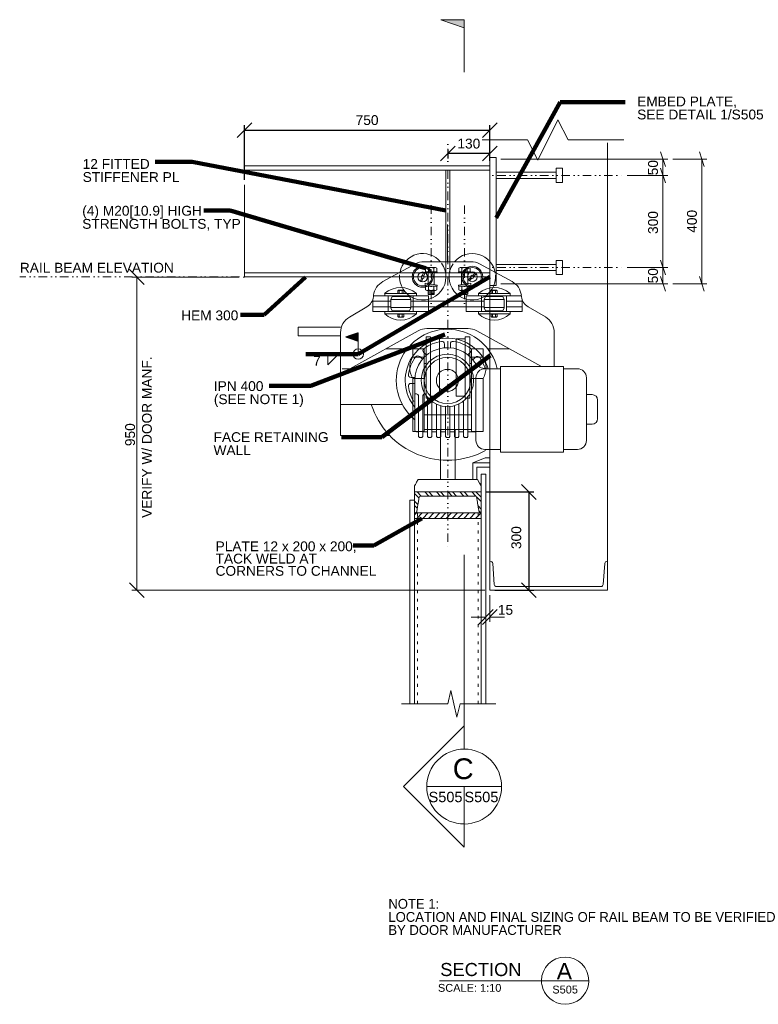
# Model space of a CAD drawing. Header units: inches. Extents: x -122209 to 16959, y -403051 to 8195.
# Tile 2 of 7: x -1806 to 451, y -15823 to -12814. Entities that reach past the tile are written whole.
import ezdxf

# ---------------------------------------------------------------- set-up
doc = ezdxf.new("R2010")
doc.units = ezdxf.units.IN
doc.header["$MEASUREMENT"] = 0
for name, pattern in [('CENTER2', [1.125, 0.75, -0.125, 0.125, -0.125]), ('DGN5', [26.037024, 8.679008, -17.358016]), ('DGN6', [65.09256, 0, -13.018512, 26.037024, -13.018512, 0, -13.018512]), ('HIDDEN2', [0.1875, 0.125, -0.0625])]:
    doc.linetypes.add(name, pattern=pattern)
doc.layers.get('Defpoints').update_dxf_attribs({"color": 5, "lineweight": 0})
for name, color, linetype, lineweight in [('21', 7, 'Continuous', 0), ('G-ANN-TTLB', 7, 'Continuous', 0), ('G-ANNO-DIM', 1, 'Continuous', 0), ('G-ANNO-TEXT', 7, 'Continuous', 0), ('Level 1', 7, 'Continuous', 0), ('S-ANNO-CNTR', 1, 'CENTER2', 0), ('S-ANNO-TEXT', 3, 'Continuous', 0), ('S-DETL-CONC', 4, 'Continuous', 0), ('S-DETL-MBND', 1, 'Continuous', 0), ('S-DETL-MBND-HIDE', 1, 'HIDDEN2', 0), ('S-DETL-PATT', 1, 'Continuous', 0), ('S-DETL-STLS', 3, 'Continuous', 0), ('S-SECT-PATT', 1, 'Continuous', 0), ('S-WALL-LOAD', 3, 'Continuous', 13)]:
    doc.layers.add(name, color=color, linetype=linetype, lineweight=lineweight)
doc.styles.add('1 10', font='arial.ttf', dxfattribs={"height": 30})
doc.styles.add('1 20', font='arial.ttf', dxfattribs={"height": 60})
doc.styles.get("Standard").update_dxf_attribs({"font": 'ARCHSTYL.shx', "width": 0.75, "height": 50.8})
doc.styles.add('SUBTITLE 4.7625', font='romans.shx', dxfattribs={"width": 0.8, "height": 4762.5})
doc.styles.add('TITLE20', font='simplex.shx', dxfattribs={"height": 127000})
doc.dimstyles.new("1 1 2  1'-0", dxfattribs={"dimtxt": 30, "dimasz": 45, "dimexe": 15, "dimexo": 15, "dimgap": 15, "dimtad": 1, "dimdec": 0, "dimzin": 15, "dimdsep": 46, "dimtxsty": '1 10', "dimsah": 1, "dimcen": 0, "dimadec": 4, "dimazin": 3, "dimtfac": 1, "dimtdec": 0, "dimtix": 1, "dimtofl": 0, "dimtmove": 0, "dimatfit": 3, "dimfxl": 1, "dimtolj": 1, "dimtzin": 0, "dimarcsym": 0})
doc.dimstyles.new('1 10', dxfattribs={"dimtxt": 30, "dimasz": 45, "dimexe": 15, "dimexo": 15, "dimgap": 15, "dimtad": 1, "dimdec": 0, "dimlfac": 0.003281, "dimzin": 11, "dimdsep": 46, "dimlunit": 5, "dimtxsty": '1 10', "dimblk1": 'OBLIQUE', "dimblk2": 'OBLIQUE', "dimsah": 1, "dimcen": 0, "dimadec": 4, "dimazin": 3, "dimtfac": 1, "dimtdec": 0, "dimtix": 1, "dimtofl": 0, "dimtmove": 0, "dimatfit": 3, "dimfxl": 1, "dimtolj": 1, "dimtzin": 0, "dimarcsym": 0})

# ---------------------------------------------------------------- blocks, each defined once
blk = doc.blocks.new('A$C6A444AD9')
at = {"layer": 'S-SECT-PATT', "linetype": 'Continuous'}
h = blk.add_hatch(dxfattribs=at)
h.set_pattern_fill('DGN_STEEL', color=256, scale=203, angle=180, style=0, pattern_type=2)
h.set_pattern_definition([(225, (22.02266, -60.43574), (0.1794283, -0.1794283), []), (225, (22.02266, -60.56261), (0.1794283, -0.1794283), []), (225, (22.02266, -60.43574), (0.1794283, -0.1794283), []), (225, (22.02266, -60.56261), (0.1794283, -0.1794283), [])])
edge = h.paths.add_edge_path()
edge.add_line((2.032, 0), (0, 0))
edge.add_line((0, 0), (0, -0.642))
edge.add_line((0, -0.642), (0.019, -0.642))
edge.add_arc((0.019, -0.596), 0.0457, -89.9487, -9.5287)
edge.add_line((0.064, -0.604), (0.138, -0.162))
edge.add_arc((0.183, -0.169), 0.0457, 89.9773, 170.5268, ccw=False)
edge.add_line((0.184, -0.124), (1.848, -0.124))
edge.add_arc((1.849, -0.169), 0.0457, 9.4732, 90.0227, ccw=False)
edge.add_line((1.894, -0.162), (1.968, -0.604))
edge.add_arc((2.013, -0.596), 0.0457, -170.4713, -90.0513)
edge.add_line((2.013, -0.642), (2.032, -0.642))
edge.add_line((2.032, -0.642), (2.032, 0))
at = {"layer": 'S-DETL-STLS', "ltscale": 0.01, "extrusion": (0, 0, -1), "flags": 128}
blk.add_lwpolyline([(-0.019, -0.642), (0, -0.642), (0, 0), (-2.032, 0), (-2.032, -0.642), (-2.013, -0.642)], dxfattribs=at)
at = {"layer": 'S-DETL-STLS', "ltscale": 0.01}
for centre, start, end in [((0.183, -0.169), 90, 170.5), ((1.849, -0.169), 9.5, 90), ((0.019, -0.596), 270, 350.5), ((2.013, -0.596), 189.5, 270)]:
    blk.add_arc(centre, 0.0457, start, end, dxfattribs=at)
for points in [[(0.064, -0.604), (0.138, -0.162)], [(0.183, -0.124), (1.849, -0.124)], [(1.894, -0.162), (1.968, -0.604)]]:
    blk.add_open_spline(points, degree=1, dxfattribs=at)
blk = doc.blocks.new('all_around')
at = {"layer": 'Level 1', "extrusion": (0, 0, -1)}
blk.add_circle((0, 0), 16, dxfattribs=at)
blk = doc.blocks.new('_Oblique')
at = {"color": 0, "linetype": 'ByBlock', "lineweight": -2}
blk.add_line((-0.5, -0.5), (0.5, 0.5), dxfattribs=at)
blk = doc.blocks.new('*D80')
at = {"layer": 'Defpoints', "color": 0, "lineweight": 0, "transparency": 16777216}
for p in [(-395.8, -14257.4), (-369.1, -14557.4), (-249.8, -14557.4)]:
    blk.add_point(p, dxfattribs=at)
at = {"layer": 'G-ANNO-DIM', "color": 0, "lineweight": -2, "transparency": 16777216}
for p, q in [((-380.8, -14257.4), (-234.8, -14257.4)), ((-249.8, -14257.4), (-249.8, -14557.4)), ((-354.1, -14557.4), (-234.8, -14557.4))]:
    blk.add_line(p, q, dxfattribs=at)
at = {"layer": 'G-ANNO-DIM', "color": 0, "lineweight": -2, "transparency": 16777216, "xscale": 45, "yscale": 45, "zscale": 45}
for p, rotation in [((-249.8, -14257.4), 90), ((-249.8, -14557.4), 270)]:
    blk.add_blockref('_Oblique', p, dxfattribs=dict(at, rotation=rotation))
at = {"layer": 'G-ANNO-DIM', "color": 0, "transparency": 16777216, "insert": (-288.2, -14396.9), "char_height": 30, "attachment_point": 5, "rotation": 90, "style": '1 10'}
blk.add_mtext('\\A1;300', dxfattribs=at)
blk = doc.blocks.new('*D90')
at = {"layer": 'Defpoints', "color": 0, "lineweight": 0, "transparency": 16777216}
for p in [(-497.4, -13195.7), (-497.4, -13223.2), (-369.2, -13260.7)]:
    blk.add_point(p, dxfattribs=at)
at = {"layer": 'G-ANNO-DIM', "color": 0, "lineweight": -2, "transparency": 16777216}
for p, q in [((-369.2, -13245.7), (-369.2, -13208.2)), ((-497.4, -13210.7), (-497.4, -13238.2)), ((-369.2, -13223.2), (-497.4, -13223.2))]:
    blk.add_line(p, q, dxfattribs=at)
at = {"layer": 'G-ANNO-DIM', "color": 0, "lineweight": -2, "transparency": 16777216, "xscale": 45, "yscale": 45, "zscale": 45, "rotation": 180}
blk.add_blockref('_Oblique', (-497.4, -13223.2), dxfattribs=at)
at = {"layer": 'G-ANNO-DIM', "color": 0, "lineweight": -2, "transparency": 16777216, "xscale": 45, "yscale": 45, "zscale": 45}
blk.add_blockref('_Oblique', (-369.2, -13223.2), dxfattribs=at)
at = {"layer": 'G-ANNO-DIM', "color": 0, "transparency": 16777216, "insert": (-433.3, -13192.9), "char_height": 30, "attachment_point": 5, "style": '1 10'}
blk.add_mtext('\\A1;130', dxfattribs=at)
blk = doc.blocks.new('AnonymousCell1')
at = {"layer": '21', "color": 1, "linetype": 'Continuous'}
for p, q in [((-1.3, 246.3), (-1.3, 360.3)), ((-73, 246.3), (70.4, 246.3)), ((-198.6, 185.6), (-99.3, 239.6)), ((-73.3, 214.7), (-77.1, 204.8)), ((-69.6, 213.3), (-73.4, 203.3)), ((83.6, 212.1), (76.1, 204.5)), ((196.1, 185.6), (96.7, 239.6)), ((-84.1, 186.4), (-80.3, 196.4)), ((-80.4, 185), (-76.6, 195)), ((62.2, 190.7), (69.8, 198.2)), ((65, 187.9), (72.6, 195.4)), ((86.4, 209.3), (78.9, 201.7)), ((-153.2, 157.4), (-153.2, 149.7)), ((-150.8, 159), (-136.9, 159)), ((-148.5, 149.7), (-148.5, 157.4)), ((-139.3, 149.7), (-139.3, 157.4)), ((-134.6, 149.7), (-134.6, 157.4)), ((-134.6, 155.2), (-134.6, 149.7)), ((132.1, 149.7), (132.1, 157.4)), ((132.1, 155.2), (132.1, 149.7)), ((148.3, 159), (134.4, 159)), ((136.7, 149.7), (136.7, 157.4)), ((146, 149.7), (146, 157.4)), ((150.6, 157.4), (150.6, 149.7)), ((-174.2, 126.1), (-231.5, 126.1)), ((-229.7, 130.3), (-229.7, 94.4)), ((-227.5, 139.4), (-227, 143.9)), ((-227.2, 141.7), (-58.9, 141.7)), ((-193.1, 149.7), (-95.7, 149.7)), ((-193.1, 149.7), (-193.1, 141.7)), ((-182.1, 141.7), (-182.1, 94.4)), ((-174.2, 131.3), (-170.2, 140.3)), ((-174.2, 131.3), (-113.6, 131.3)), ((-174.2, 131.3), (-174.2, 106.3)), ((-170.2, 140.3), (-117.6, 140.3)), ((-153.2, 149.7), (-134.6, 149.7)), ((-113.6, 131.3), (-117.6, 140.3)), ((-113.6, 131.3), (-113.6, 105.8)), ((-112.7, 126.1), (111.6, 126.1)), ((-105.7, 141.7), (-105.7, 94.4)), ((-95.7, 149.7), (-95.7, 141.3)), ((-58.9, 141.7), (-58.9, 94.4)), ((56.3, 141.7), (56.3, 94.4)), ((224.6, 141.7), (56.3, 141.7)), ((93.2, 149.7), (93.2, 141.3)), ((190.6, 149.7), (93.2, 149.7)), ((103.2, 141.7), (103.2, 94.4)), ((111.1, 131.3), (115.1, 140.3)), ((171.6, 131.3), (111.1, 131.3)), ((111.1, 131.3), (111.1, 105.8)), ((167.6, 140.3), (115.1, 140.3)), ((150.6, 149.7), (132.1, 149.7)), ((171.6, 131.3), (167.6, 140.3)), ((171.6, 131.3), (171.6, 106.3)), ((179.5, 141.7), (179.5, 94.4)), ((227.1, 126.1), (179.5, 126.1)), ((190.6, 149.7), (190.6, 141.7)), ((225, 139.4), (224.4, 143.9)), ((225, 139.4), (224.4, 143.9)), ((227.1, 130.3), (227.1, 94.4)), ((-247.5, 108.9), (-300.9, 77.3)), ((-174.2, 108.4), (-229.7, 108.4)), ((-229.7, 94.4), (-58.9, 94.4)), ((-193.1, 86.9), (-193.1, 94.6)), ((-174.2, 106.3), (-113.6, 106.3)), ((-174.2, 105.8), (-170.2, 96.8)), ((-170.2, 96.8), (-117.6, 96.8)), ((-113.6, 105.8), (-117.6, 96.8)), ((-112.7, 108.4), (111.6, 108.4)), ((-95.7, 86.9), (-95.7, 94.6)), ((227.1, 94.4), (56.3, 94.4)), ((93.2, 86.9), (93.2, 94.6)), ((171.6, 106.3), (111.1, 106.3)), ((111.1, 105.8), (115.1, 96.8)), ((167.6, 96.8), (115.1, 96.8)), ((171.6, 105.8), (167.6, 96.8)), ((227.1, 108.4), (179.5, 108.4)), ((190.6, 86.9), (190.6, 94.6)), ((245, 108.9), (297.9, 77.6)), ((-193.1, 86.9), (-95.7, 86.9)), ((-153.2, 86.5), (-134.6, 86.5)), ((-153.2, 78.7), (-153.2, 86.5)), ((-150.8, 77.2), (-136.9, 77.2)), ((-148.5, 86.5), (-148.5, 78.7)), ((-139.3, 86.5), (-139.3, 78.7)), ((-134.6, 81), (-134.6, 86.5)), ((-134.6, 86.5), (-134.6, 78.7)), ((190.6, 86.9), (93.2, 86.9)), ((132.1, 81), (132.1, 86.5)), ((150.6, 86.5), (132.1, 86.5)), ((132.1, 86.5), (132.1, 78.7)), ((148.3, 77.2), (134.4, 77.2)), ((136.7, 86.5), (136.7, 78.7)), ((146, 86.5), (146, 78.7)), ((150.6, 78.7), (150.6, 86.5)), ((-457.6, 46.1), (-457.6, 19.4)), ((-457.6, 46.1), (-328, 46.1)), ((-299.8, -80.7), (-90.9, 35.1)), ((-64.2, 42), (61.7, 42)), ((285.6, -74.3), (88.4, 35.1)), ((325, 30.1), (325, -74.3)), ((-457.6, 19.4), (-328, 19.4)), ((-328, 29.9), (-328, -284.7)), ((-189.7, -19.7), (-124.1, -19.7)), ((-10.2, -16.7), (-10.2, -5.1)), ((7.7, -16.7), (7.7, -5.1)), ((187.1, -19.7), (121.5, -19.7)), ((-77.9, -51.9), (-86.1, -43.7)), ((-65.5, -39.6), (-73.7, -31.4)), ((61.4, -38.3), (69.5, -30.2)), ((76.5, -53.3), (84.6, -45.2)), ((-323, -80.7), (-299.8, -80.7)), ((117.3, -80.6), (160.9, -80.6)), ((353.6, -74.3), (160.9, -74.3)), ((160.9, -74.3), (160.9, -335.8)), ((353.6, -335.8), (353.6, -74.3)), ((396, -80.6), (353.6, -80.6)), ((-101, -107.5), (-112.6, -107.5)), ((-101.4, -268), (-101.4, -116.4)), ((85.8, -108.1), (85.8, -299.6)), ((423.5, -299.6), (423.5, -108.1)), ((-101.4, -125.4), (-112.6, -125.4)), ((-101.4, -157.4), (-95.4, -157.4)), ((-89.9, -287.6), (-89.9, -162.9)), ((-76.2, -287.6), (-76.2, -162.8)), ((-70.1, -157.3), (-70.6, -157.3)), ((-62.4, -287.6), (-62.4, -168.2)), ((47.8, -287.6), (47.8, -179.7)), ((61.5, -287.6), (61.5, -166.1)), ((441.1, -159.8), (423.5, -159.8)), ((457.6, -233.8), (457.6, -176.3)), ((-328, -189.7), (-139.3, -189.7)), ((-48.6, -287.6), (-48.6, -181)), ((-34.8, -287.6), (-34.8, -189.1)), ((-21.1, -287.6), (-21.1, -194)), ((-7.3, -287.6), (-7.3, -196.3)), ((6.5, -287.6), (6.5, -196.1)), ((20.2, -287.6), (20.2, -193.6)), ((34, -287.6), (34, -188.3)), ((441.1, -250.3), (423.5, -250.3)), ((-328, -284.7), (-177.7, -284.7)), ((-95.9, -273.5), (-89.9, -273.5)), ((-62.4, -273.5), (-76.2, -273.5)), ((-48.6, -273.5), (-34.8, -273.5)), ((-7.3, -273.5), (-21.1, -273.5)), ((6.5, -273.5), (20.2, -273.5)), ((47.8, -273.5), (34, -273.5)), ((61.5, -273.5), (85.8, -273.5)), ((113.4, -327.2), (160.9, -327.2)), ((396, -327.2), (353.6, -327.2)), ((160.9, -335.8), (353.6, -335.8))]:
    blk.add_line(p, q, dxfattribs=at)
for centre, radius in [((-77.2, 200.4), 32), ((-77.2, 200.4), 28), ((-76.9, 199.9), 15.1), ((74.7, 200.4), 32), ((74.7, 200.4), 28), ((74.7, 200.4), 15.1), ((-76.9, 199.9), 4.88), ((74.3, 200), 4.88), ((-1.3, -116.4), 80.1), ((-1.3, -116.4), 70.7), ((-1.3, -116.4), 33.9)]:
    blk.add_circle(centre, radius, dxfattribs=at)
for centre, radius, start, end in [((-76.7, 200.4), 71, 40.0193, 168.152), ((74.7, 200.4), 71, 8.6927, 139.2918), ((-76.7, 200.4), 71, 174.9989, 35.8984), ((-73, 191.2), 55.1, 90, 118.5244), ((70.4, 191.2), 55.1, 61.4757, 90), ((74.7, 200.4), 71, 146.2087, 5.0055), ((-172.3, 137.2), 55.1, 118.5242, 173.0159), ((169.8, 137.2), 55.1, 6.9848, 61.4749), ((-144.4, 91.1), 76.2, 50.2611, 129.7389), ((-150.9, 156.5), 2.51, 22.6199, 157.3801), ((-143.9, 151.2), 7.73, 53.1301, 126.8699), ((-136.9, 156.5), 2.51, 22.6198, 157.3801), ((141.9, 91.1), 76.2, 50.2611, 129.7389), ((134.4, 156.5), 2.51, 22.6199, 157.3801), ((141.4, 151.2), 7.73, 53.1301, 126.8699), ((148.3, 156.5), 2.51, 22.6199, 157.3801), ((-268.5, 144.4), 41.3, 300.587, 353.0161), ((266, 144.4), 41.3, 186.9834, 239.4135), ((-272.9, 29.9), 55.1, 120.5873, 180), ((-144.4, 139.5), 71.7, 227.2174, 312.7826), ((-150.9, 79.7), 2.51, 202.6199, 337.3801), ((-143.9, 84.9), 7.73, 233.1301, 306.8699), ((-136.9, 79.7), 2.51, 202.6199, 337.3802), ((141.9, 139.5), 71.7, 227.2174, 312.7826), ((134.4, 79.7), 2.51, 202.6198, 337.3801), ((141.4, 84.9), 7.73, 233.1301, 306.8699), ((148.3, 79.7), 2.51, 202.6199, 337.3801), ((269.9, 30.1), 55.1, 0, 59.4122), ((-1.3, -116.4), 156.3, 13.2451, 229.6703), ((-64.2, -13.1), 55.1, 90, 119.0047), ((61.7, -13.1), 55.1, 60.9956, 90), ((-1.3, -116.4), 129.1, 16.1075, 219.1398), ((-1.3, -116.4), 120.9, 98.7842, 126.2301), ((-18.5, -5.1), 8.26, 0, 98.7842), ((15.9, -5.1), 8.26, 81.2158, 180), ((-1.3, -116.4), 120.9, 54.7761, 81.2158), ((-1.3, -116.4), 100.1, 33.0438, 180), ((-67.8, -25.5), 8.26, 126.2301, 225), ((63.7, -24.4), 8.26, 315, 54.7761), ((-1.3, -116.4), 120.9, 143.5782, 171.2249), ((-91.9, -49.5), 8.26, 45, 143.5782), ((90.5, -51.1), 8.26, 35.4481, 135), ((-1.3, -116.4), 120.9, 17.2362, 35.4481), ((117.3, -39.3), 41.3, 213.0438, 270), ((113.4, -108.1), 27.5, 90, 180), ((396, -108.1), 27.5, 0, 90), ((-112.6, -99.2), 8.26, 171.2249, 270), ((-112.6, -133.7), 8.26, 90, 188.8304), ((-1.3, -116.4), 120.9, 188.8304, 211.9805), ((-95.4, -162.9), 5.51, 0, 90), ((-70.6, -162.8), 5.51, 90, 180), ((441.1, -176.3), 16.5, 0, 90), ((-1.3, -116.4), 243.9, 197.502, 298.5213), ((441.1, -233.8), 16.5, 270, 360), ((-95.9, -268), 5.51, 180, 270), ((-83, -283.1), 8.21, 212.9835, 327.0165), ((-55.5, -283.1), 8.21, 212.9835, 327.0165), ((-28, -283.1), 8.21, 212.9835, 327.0165), ((-0.4, -283.1), 8.21, 212.9835, 327.0165), ((27.1, -283.1), 8.21, 212.9835, 327.0165), ((54.6, -283.1), 8.21, 212.9835, 327.0165), ((113.4, -299.6), 27.5, 180, 270), ((396, -299.6), 27.5, 270, 360)]:
    blk.add_arc(centre, radius, start, end, dxfattribs=at)
blk = doc.blocks.new('*D92')
at = {"layer": 'Defpoints', "color": 0, "lineweight": 0, "transparency": 16777216}
for p in [(-369.2, -13151.4), (-369.2, -13234.9, -178.8), (-1119.1, -13318.7)]:
    blk.add_point(p, dxfattribs=at)
at = {"layer": 'G-ANNO-DIM', "color": 0, "lineweight": -2, "transparency": 16777216}
for p, q in [((-1119.1, -13303.7), (-1119.1, -13136.4)), ((-369.2, -13219.9), (-369.2, -13136.4)), ((-1119.1, -13151.4), (-369.2, -13151.4))]:
    blk.add_line(p, q, dxfattribs=at)
at = {"layer": 'G-ANNO-DIM', "color": 0, "lineweight": -2, "transparency": 16777216, "xscale": 45, "yscale": 45, "zscale": 45, "rotation": 180}
blk.add_blockref('_Oblique', (-1119.1, -13151.4), dxfattribs=at)
at = {"layer": 'G-ANNO-DIM', "color": 0, "lineweight": -2, "transparency": 16777216, "xscale": 45, "yscale": 45, "zscale": 45}
blk.add_blockref('_Oblique', (-369.2, -13151.4), dxfattribs=at)
at = {"layer": 'G-ANNO-DIM', "color": 0, "transparency": 16777216, "insert": (-744.2, -13121.1), "char_height": 30, "attachment_point": 5, "style": '1 10'}
blk.add_mtext('\\A1;750', dxfattribs=at)

msp = doc.modelspace()

# ---------------------------------------------------------------- hatches: boundary and pattern name
at = {"layer": 'G-ANNO-TEXT', "linetype": 'Continuous'}
msp.add_hatch(color=7, dxfattribs=at).paths.add_polyline_path([(-447.5, -12814), (-519.2, -12814), (-447.5, -12839.3)])
h = msp.add_hatch(dxfattribs=at)
h.set_pattern_fill('USER', color=256, scale=0.1, angle=45, style=0, pattern_type=0)
h.set_pattern_definition([(45, (-786.05781, -13782.32704), (-0.07071068, 0.07071068), [])])
h.paths.add_polyline_path([(-771.4, -13784), (-771.4, -13771), (-809.3, -13784), (-771.4, -13797)])
at = {"layer": 'G-ANNO-TEXT'}
h = msp.add_hatch(dxfattribs=at)
h.set_pattern_fill('USER', color=256, scale=12.7, angle=45, style=0, pattern_type=0)
h.set_pattern_definition([(45, (-491.115, -14326.81), (-8.9803, 8.9803), [])])
h.paths.add_polyline_path([(-599, -14321.6), (-599, -14338.1), (-555.8, -14338.1), (-543.7, -14338.1), (-470.5, -14338.1), (-458.1, -14338.1), (-395.8, -14338.1), (-395.8, -14321.6), (-395.9, -14321.6), (-470, -14321.6)])
at = {"layer": 'S-DETL-PATT', "linetype": 'Continuous'}
h = msp.add_hatch(dxfattribs=at)
h.set_pattern_fill('DGN_ANSI31', color=256, scale=2540, angle=140, style=0, pattern_type=2)
h.set_pattern_definition([(185, (-94539.493, -384801.9885), (0.276719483, -3.162918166), []), (185, (-94539.493, -384801.9885), (0.276719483, -3.162918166), [])])
h.paths.add_polyline_path([(-538.9, -13641.5), (-548.4, -13641.5), (-548.4, -13652.6), (-538.9, -13652.6)])
h.paths.add_polyline_path([(-548.4, -13641.5), (-557.9, -13641.5), (-557.9, -13652.6), (-548.4, -13652.6)])
h = msp.add_hatch(dxfattribs=at)
h.set_pattern_fill('DGN_ANSI311', color=256, scale=2540, angle=140, style=0, pattern_type=2)
h.set_pattern_definition([(355, (-94827.227, -384801.9897), (-0.276719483, -3.162918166), []), (355, (-94827.227, -384801.9897), (-0.276719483, -3.162918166), [])])
h.paths.add_polyline_path([(-455.9, -13641.5), (-446.4, -13641.5), (-446.4, -13652.6), (-455.9, -13652.6)])
h.paths.add_polyline_path([(-446.4, -13641.5), (-436.9, -13641.5), (-436.9, -13652.6), (-446.4, -13652.6)])

# ---------------------------------------------------------------- linework, layer by layer
at = {"layer": 'G-ANN-TTLB', "color": 7, "linetype": 'Continuous', "lineweight": 13}
msp.add_line((-522.9, -15750.9, 238.8), (-67, -15750.9, 238.8), dxfattribs=at)
at = {"layer": 'G-ANN-TTLB', "color": 7, "linetype": 'Continuous', "lineweight": 0}
for start, end in [(0, 180), (180, 188.8692), (188.8692, 350.5695), (350.5695, 0)]:
    msp.add_arc((-139.1, -15750.9, 238.8), 72.2, start, end, dxfattribs=at)
at = {"layer": 'G-ANNO-DIM', "linetype": 'Continuous'}
for p, q in [((-335.2, -13239.9, -89.4), (174.6, -13239.9, -89.4)), ((152.1, -13217.4, -89.4), (167.1, -13262.4, -89.4)), ((159.6, -13244, -89.4), (159.6, -13239.9, -89.4)), ((159.6, -13239.9, -89.4), (159.6, -13289.9, -89.4)), ((189.6, -13239.9, -89.4), (293.5, -13239.9, -89.4)), ((271, -13217.4, -89.4), (286, -13262.4, -89.4)), ((278.5, -13239.9, -89.4), (278.5, -13621.2, -89.4)), ((167.1, -13312.4, -89.4), (152.1, -13267.4, -89.4)), ((152.1, -13267.4, -89.4), (167.1, -13312.4, -89.4)), ((50.1, -13289.9, -89.4), (174.6, -13289.9, -89.4)), ((159.6, -13289.9, -89.4), (159.6, -13571.5, -89.4)), ((167.1, -13594, -89.4), (152.1, -13549, -89.4)), ((152.1, -13549, -89.4), (167.1, -13594, -89.4)), ((50.1, -13571.5, -89.4), (174.6, -13571.5, -89.4)), ((167.1, -13643.7, -89.4), (152.1, -13598.7, -89.4)), ((159.6, -13574.2, -89.4), (159.6, -13571.5, -89.4)), ((159.6, -13571.5, -89.4), (159.6, -13621.2, -89.4)), ((286, -13643.7, -89.4), (271, -13598.7, -89.4)), ((-335.2, -13621.2, -89.4), (174.6, -13621.2, -89.4)), ((189.6, -13621.2, -89.4), (293.5, -13621.2, -89.4))]:
    msp.add_line(p, q, dxfattribs=at)
at = {"layer": 'G-ANNO-DIM'}
for p, q in [((-1136.1, -13600.4, 89.4), (-1463, -13600.4, 89.4)), ((-1448, -13600.4, 89.4), (-1448, -14557.4, 89.4)), ((-384.1, -14557.4, 89.4), (-1463, -14557.4, 89.4)), ((-381.1, -14572.4, 89.4), (-381.1, -14654.5, 89.4)), ((-369.1, -14572.4, 89.4), (-369.1, -14654.5, 89.4)), ((-381.1, -14639.5, 89.4), (-426.1, -14639.5, 89.4)), ((-369.1, -14639.5, 89.4), (-324.1, -14639.5, 89.4))]:
    msp.add_line(p, q, dxfattribs=at)
msp.add_point((-562.7, -13587.4, -89.4), dxfattribs=at)
at = {"layer": 'G-ANNO-TEXT', "color": 7, "linetype": 'Continuous', "lineweight": 0}
for p, q in [((-447.5, -12974.3, 89.4), (-447.5, -12839.3, 89.4)), ((-447.5, -15043.3, 89.4), (-447.5, -14449.6, 89.4))]:
    msp.add_line(p, q, dxfattribs=at)
at = {"layer": 'G-ANNO-TEXT', "linetype": 'DGN6'}
msp.add_line((-1121.1, -13600.4, 89.4), (-1805.7, -13600.3, 89.4), dxfattribs=at)
at = {"layer": 'G-ANNO-TEXT', "linetype": 'Continuous'}
for p, q in [((-809.3, -13784, 89.4), (-771.4, -13771, 89.4)), ((-771.4, -13784, 89.4), (-771.4, -13771, 89.4)), ((-771.4, -13771, 89.4), (-771.4, -13797, 89.4)), ((-809.3, -13784, 89.4), (-771.4, -13797, 89.4)), ((-771.4, -13836, 89.4), (-771.4, -13784, 89.4)), ((-771.4, -13797, 89.4), (-771.4, -13784, 89.4))]:
    msp.add_line(p, q, dxfattribs=at)
at = {"layer": 'G-ANNO-TEXT'}
for p, q in [((-863.9, -13835.9, -44.7), (-863.9, -13868.6, -44.7)), ((-863.9, -13868.6, -44.7), (-831.9, -13835.9, -44.7)), ((-395.8, -14904.8, 89.4), (-395.8, -14203.4, 89.4)), ((-599, -14904.8, 89.4), (-599, -14310.2, 89.4)), ((-561.9, -15157.7, 89.4), (-333.1, -15157.7, 89.4)), ((-447.5, -15272, 89.4), (-447.5, -15157.7, 89.4))]:
    msp.add_line(p, q, dxfattribs=at)
at = {"layer": 'G-ANNO-TEXT', "linetype": 'DGN5'}
for p, q in [((-590.2, -14904.8, 89.4), (-590.2, -14303.7, 89.4)), ((-404.5, -14904.8, 89.4), (-404.5, -14303.7, 89.4))]:
    msp.add_line(p, q, dxfattribs=at)
at = {"layer": 'G-ANNO-TEXT', "color": 7, "linetype": 'Continuous', "lineweight": 13, "elevation": 89.4, "flags": 128}
msp.add_lwpolyline([(-447.5, -12814), (-519.2, -12814), (-447.5, -12839.3), (-447.5, -12814)], dxfattribs=at)
at = {"layer": 'G-ANNO-TEXT', "extrusion": (0, 0, -1), "elevation": -89.4, "flags": 128}
msp.add_lwpolyline([(395.8, -14203.4), (381.1, -14203.4), (381.1, -14904.8)], dxfattribs=at)
at = {"layer": 'G-ANNO-TEXT', "elevation": 89.4, "flags": 128}
for points in [[(-599, -14282.8), (-613.7, -14282.8), (-613.7, -14904.8)], [(-599, -14321.6), (-599, -14338.1), (-555.8, -14338.1), (-543.7, -14338.1), (-470.5, -14338.1), (-458.1, -14338.1), (-395.8, -14338.1), (-395.8, -14321.6), (-395.9, -14321.6), (-470, -14321.6), (-599, -14321.6)], [(-639.5, -14904.8), (-597.2, -14904.8), (-497.2, -14904.8), (-488, -14864.2), (-469.5, -14945.5), (-460.3, -14904.8), (-350.5, -14904.8)]]:
    msp.add_lwpolyline(points, dxfattribs=at)
msp.add_lwpolyline([(-447.5, -15043.3), (-447.5, -14971.8), (-633.4, -15157.5), (-447.5, -15343.2), (-447.5, -15272, -1), (-447.5, -15043.3, -1)], format="xyb", dxfattribs=at)
at = {"layer": 'G-ANNO-TEXT'}
msp.add_circle((-447.5, -15157.7, 89.4), 114.4, dxfattribs=at)
at = {"layer": 'Level 1', "flags": 128}
msp.add_lwpolyline([(-356, -14540), (-360.4, -14475.9), (-360.4, -14475.8, 0.373441), (-367.9, -14469.3), (-367.9, -14469.3), (-369.1, -14469.3), (-369.1, -14557.4), (-9.3, -14557.4), (-9.3, -14469.3), (-10.6, -14469.3), (-10.6, -14469.3, 0.373441), (-18.1, -14475.8), (-18.1, -14475.9), (-22.5, -14540), (-22.5, -14540, -0.366699), (-30, -14546.3), (-30, -14546.3), (-348.5, -14546.3), (-348.5, -14546.3, -0.366699), (-356, -14540)], format="xyb", dxfattribs=at)
at = {"layer": 'S-ANNO-CNTR', "color": 1, "linetype": 'DGN6'}
for p, q in [((-497.4, -13195.7, -89.4), (-497.4, -14432.5, -89.4)), ((-548.4, -13681.7, -89.4), (-548.4, -13381.2, -89.4)), ((-446.4, -13681.7, -89.4), (-446.4, -13381.9, -89.4))]:
    msp.add_line(p, q, dxfattribs=at)
at = {"layer": 'S-ANNO-CNTR', "linetype": 'DGN6'}
for p, q in [((-359.7, -13289.9, -89.4), (35.1, -13289.9, -89.4)), ((-359.7, -13571.5, -89.4), (35.1, -13571.5, -89.4))]:
    msp.add_line(p, q, dxfattribs=at)
at = {"layer": 'S-DETL-CONC', "extrusion": (0, 0, -1), "elevation": -89.4, "flags": 128}
msp.add_lwpolyline([(-40.7, -13181.7), (130.2, -13181.7), (161.1, -13120), (222.8, -13243.4), (253.6, -13181.7), (392.4, -13181.7)], dxfattribs=at)
at = {"layer": 'S-DETL-MBND'}
for p, q in [((-350.2, -13280.3, -89.4), (-166.2, -13280.3, -89.4)), ((-350.2, -13299.4, -89.4), (-166.2, -13299.4, -89.4)), ((-350.2, -13561.9, -89.4), (-166.2, -13561.9, -89.4)), ((-534.9, -13571.5, -89.4), (-561.8, -13571.5, -89.4)), ((-459.8, -13571.5, -89.4), (-432.9, -13571.5, -89.4)), ((-350.2, -13581, -89.4), (-166.2, -13581, -89.4)), ((-534.9, -13641.5, -89.4), (-561.8, -13641.5, -89.4)), ((-557.9, -13641.5, -89.4), (-557.9, -13652.6, -89.4)), ((-556.3, -13654.2, -89.4), (-557.9, -13652.6, -89.4)), ((-557.9, -13652.6, -89.4), (-538.9, -13652.6, -89.4)), ((-556.3, -13654.2, -89.4), (-540.4, -13654.2, -89.4)), ((-540.4, -13654.2, -89.4), (-538.9, -13652.6, -89.4)), ((-538.9, -13641.5, -89.4), (-538.9, -13652.6, -89.4)), ((-459.8, -13641.5, -89.4), (-432.9, -13641.5, -89.4)), ((-455.9, -13641.5, -89.4), (-455.9, -13652.6, -89.4)), ((-454.3, -13654.2, -89.4), (-455.9, -13652.6, -89.4)), ((-436.9, -13652.6, -89.4), (-455.9, -13652.6, -89.4)), ((-438.4, -13654.2, -89.4), (-454.3, -13654.2, -89.4)), ((-438.4, -13654.2, -89.4), (-436.9, -13652.6, -89.4)), ((-436.9, -13641.5, -89.4), (-436.9, -13652.6, -89.4)), ((-564.1, -13970.3, 89.4), (-564.1, -13783.7, 89.4)), ((-550.2, -13783.7, 89.4), (-564.1, -13783.7, 89.4)), ((-550.2, -13970.3, 89.4), (-550.2, -13783.7, 89.4)), ((-523.2, -13789.2, 89.4), (-550.2, -13789.2, 89.4)), ((-523.2, -13964.7, 89.4), (-523.2, -13789.2, 89.4)), ((-471.6, -13964.7, 89.4), (-471.6, -13789.2, 89.4)), ((-471.6, -13789.2, 89.4), (-444.6, -13789.2, 89.4)), ((-444.6, -13970.3, 89.4), (-444.6, -13783.7, 89.4)), ((-444.6, -13783.7, 89.4), (-430.6, -13783.7, 89.4)), ((-430.6, -13970.3, 89.4), (-430.6, -13783.7, 89.4)), ((-569.8, -13819.6, 89.4), (-604.8, -13819.6, 89.4)), ((-604.8, -13819.6, 89.4), (-604.8, -13844.9, 89.4)), ((-569.8, -14072.7, 89.4), (-569.8, -13819.6, 89.4)), ((-424.9, -14072.7, 89.4), (-424.9, -13819.6, 89.4)), ((-424.9, -13819.6, 89.4), (-390, -13819.6, 89.4)), ((-390, -13819.6, 89.4), (-390, -13844.9, 89.4)), ((-569.8, -13844.9, 89.4), (-604.8, -13844.9, 89.4)), ((-564.1, -13864.9, 89.4), (-569.8, -13864.9, 89.4)), ((-430.6, -13864.9, 89.4), (-424.9, -13864.9, 89.4)), ((-424.9, -13844.9, 89.4), (-390, -13844.9, 89.4)), ((-564.1, -13890.8, 89.4), (-569.8, -13890.8, 89.4)), ((-430.6, -13890.8, 89.4), (-424.9, -13890.8, 89.4)), ((-604.8, -14072.7, 89.4), (-604.8, -13910.8, 89.4)), ((-569.8, -13910.8, 89.4), (-604.8, -13910.8, 89.4)), ((-424.9, -13910.8, 89.4), (-390, -13910.8, 89.4)), ((-390, -14072.7, 89.4), (-390, -13910.8, 89.4)), ((-550.2, -13970.3, 89.4), (-564.1, -13970.3, 89.4)), ((-523.2, -13964.7, 89.4), (-550.2, -13964.7, 89.4)), ((-444.6, -13964.7, 89.4), (-471.6, -13964.7, 89.4)), ((-444.6, -13970.3, 89.4), (-430.6, -13970.3, 89.4)), ((-497.4, -14021.9, 89.4), (-569.8, -14021.9, 89.4)), ((-497.4, -14021.9, 89.4), (-424.9, -14021.9, 89.4)), ((-569.8, -14072.7, 89.4), (-604.8, -14072.7, 89.4)), ((-497.4, -14066.3, 89.4), (-569.8, -14066.3, 89.4)), ((-519.6, -14219.3, 89.4), (-519.6, -14066.3, 89.4)), ((-497.4, -14066.3, 89.4), (-424.9, -14066.3, 89.4)), ((-475.2, -14219.3, 89.4), (-475.2, -14066.3, 89.4)), ((-424.9, -14072.7, 89.4), (-390, -14072.7, 89.4)), ((-421.2, -14168.5, 89.4), (-383.1, -14153.1, 89.4)), ((-383.1, -14153.1, 89.4), (-369.1, -14153.1, 89.4)), ((-588, -14219.3, 89.4), (-554.5, -14219.3, 89.4)), ((-554.5, -14219.3, 89.4), (-440.2, -14219.3, 89.4)), ((-440.2, -14219.3, 89.4), (-406.8, -14219.3, 89.4)), ((-599, -14257.4, 89.4), (-599, -14238.4, 89.4))]:
    msp.add_line(p, q, dxfattribs=at)
at = {"layer": 'S-DETL-MBND', "flags": 128}
for points, elevation in [([(-147.2, -13268.3), (-166.2, -13268.3), (-166.2, -13311.4), (-147.2, -13311.4), (-147.2, -13268.3)], -89.4), ([(-147.2, -13549.9), (-166.2, -13549.9), (-166.2, -13593), (-147.2, -13593), (-147.2, -13549.9)], -89.4), ([(-567.2, -13587.4), (-529.6, -13587.4), (-529.6, -13584.2), (-567.2, -13584.2), (-567.2, -13587.4)], -89.4), ([(-427.6, -13619.3), (-465.2, -13625.6), (-465.2, -13628.8), (-427.6, -13628.8), (-427.6, -13619.3)], -89.4), ([(-599, -14238.4), (-598.9, -14238.2), (-598.6, -14237.7), (-598.1, -14236.9), (-597.4, -14235.7), (-596.6, -14234.2), (-595.5, -14232.4), (-594.3, -14230.3), (-592.9, -14227.9), (-588, -14219.3)], 89.4), ([(-406.8, -14219.3), (-400.4, -14230.3), (-399.2, -14232.4), (-398.2, -14234.2), (-397.3, -14235.7), (-396.7, -14236.9), (-396.2, -14237.7), (-395.9, -14238.2), (-395.8, -14238.4)], 89.4)]:
    msp.add_lwpolyline(points, dxfattribs=dict(at, elevation=elevation))
at = {"layer": 'S-DETL-MBND', "extrusion": (0, 0, -1), "elevation": 89.4, "flags": 128}
for points in [[(463.8, -13584.2), (463.8, -13573.4, 0.400784), (454.6, -13573.4), (454.6, -13584.2)], [(556.6, -13628.8), (556.6, -13639.6), (556.6, -13639.6, 0.404496), (565.8, -13639.6), (565.8, -13628.8)]]:
    msp.add_lwpolyline(points, format="xyb", dxfattribs=at)
at = {"layer": 'S-DETL-MBND', "extrusion": (2.10166e-15, 0, -1), "elevation": 89.4, "flags": 128}
msp.add_lwpolyline([(438.1, -13584.2), (438.1, -13573.4), (438.1, -13573.4, 0.404496), (428.9, -13573.4), (428.9, -13584.2)], format="xyb", dxfattribs=at)
at = {"layer": 'S-DETL-MBND', "elevation": -89.4, "flags": 128}
for points in [[(-556.6, -13584.2), (-556.6, -13573.4), (-556.6, -13573.4, 0.404496), (-565.8, -13573.4), (-565.8, -13584.2)], [(-530.9, -13584.2), (-530.9, -13573.4, 0.400784), (-540.1, -13573.4), (-540.1, -13584.2)], [(-463.8, -13628.8), (-463.8, -13639.6, 0.400784), (-454.6, -13639.6), (-454.6, -13628.8)], [(-438.1, -13628.8), (-438.1, -13639.6), (-438.1, -13639.6, 0.404496), (-428.9, -13639.6), (-428.9, -13628.8)]]:
    msp.add_lwpolyline(points, format="xyb", dxfattribs=at)
at = {"layer": 'S-DETL-MBND', "extrusion": (0, 0, -1), "elevation": 89.4, "flags": 128}
msp.add_lwpolyline([(427.6, -13587.4), (465.2, -13587.4), (465.2, -13584.2), (427.6, -13584.2), (427.6, -13587.4)], dxfattribs=at)
at = {"layer": 'S-DETL-MBND', "extrusion": (-9.56931e-16, 0, -1), "elevation": 89.4, "flags": 128}
msp.add_lwpolyline([(567.2, -13619.3), (529.6, -13625.6), (529.6, -13628.8), (567.2, -13628.8), (567.2, -13619.3)], dxfattribs=at)
at = {"layer": 'S-DETL-MBND', "extrusion": (2.10318e-15, 0, -1), "elevation": 89.4, "flags": 128}
msp.add_lwpolyline([(530.9, -13628.8), (530.9, -13639.6, 0.400784), (540.1, -13639.6), (540.1, -13628.8)], format="xyb", dxfattribs=at)
at = {"layer": 'S-DETL-MBND'}
for centre, radius, start, end in [((-548.4, -13591.1, -89.4), 19.5, 64.8898, 115.1102), ((-446.4, -13591.1, -89.4), 19.5, 64.8898, 115.1102), ((-548.4, -13622, -89.4), 19.5, 244.8898, 295.1102), ((-446.4, -13622, -89.4), 19.5, 244.8898, 295.1102), ((-550.4, -13877.8, 89.4), 63.6, 148.777, 211.223), ((-444.3, -13877.8, 89.4), 63.6, 328.777, 31.223)]:
    msp.add_arc(centre, radius, start, end, dxfattribs=at)
at = {"layer": 'S-DETL-MBND-HIDE'}
for p, q in [((-557.9, -13587.4, -89.4), (-557.9, -13620.8, -89.4)), ((-538.9, -13587.4, -89.4), (-538.9, -13624, -89.4)), ((-455.9, -13587.4, -89.4), (-455.9, -13624, -89.4)), ((-436.9, -13587.4, -89.4), (-436.9, -13620.8, -89.4))]:
    msp.add_line(p, q, dxfattribs=at)
at = {"layer": 'S-DETL-STLS', "color": 3}
for p, q in [((-1119.1, -13260.7, -89.4), (-369.2, -13260.7, -89.4)), ((-1119.1, -13273.6, -89.4), (-369.2, -13273.6, -89.4)), ((-503.7, -13273.6, -89.4), (-503.7, -13587.4, -89.4)), ((-491, -13273.6, -89.4), (-491, -13587.4, -89.4)), ((-369.2, -13587.4, -89.4), (-1119.1, -13587.4, -89.4)), ((-369.1, -13600.3, -89.4), (-1119.1, -13600.3, -89.4))]:
    msp.add_line(p, q, dxfattribs=at)
at = {"layer": 'S-DETL-STLS', "linetype": 'Continuous'}
msp.add_line((-1119.1, -13600.3, 89.4), (-1119.1, -13318.7, 89.4), dxfattribs=at)
at = {"layer": 'S-DETL-STLS'}
for p, q in [((-369.2, -13318.7, 89.4), (-369.2, -13331.6, 89.4)), ((-369.2, -13318.7, 89.4), (-369.2, -13325.2, 89.4)), ((-1082.2, -13600.3, 89.4), (-454.2, -13600.3, 89.4)), ((-421.2, -14219.3, 89.4), (-421.2, -14168.5, 89.4)), ((-421.2, -14168.5, 89.4), (-369.1, -14168.5, 89.4)), ((-408.5, -14181.2, 89.4), (-369.1, -14181.2, 89.4)), ((-408.5, -14219.3, 89.4), (-408.5, -14181.2, 89.4)), ((-408.5, -14219.3, 89.4), (-421.2, -14219.3, 89.4))]:
    msp.add_line(p, q, dxfattribs=at)
at = {"layer": 'S-DETL-STLS', "color": 3, "extrusion": (0, 0, -1), "elevation": 89.4, "flags": 128}
msp.add_lwpolyline([(369.2, -13234.9), (350.2, -13234.9), (350.2, -13626.2), (369.2, -13626.2), (369.2, -13234.9)], dxfattribs=at)
at = {"layer": 'S-WALL-LOAD'}
for p, q in [((-369.1, -13181.7, 0), (-369.1, -14557.4, 0)), ((-9.3, -13190.2, 0), (-9.3, -14557.4, 0))]:
    msp.add_line(p, q, dxfattribs=at)

# ---------------------------------------------------------------- block references
at = {"color": 7, "linetype": 'Continuous', "lineweight": 0}
for name, p in [('AnonymousCell1', (-497.4, -13800.1, 89.4)), ('all_around', (-771.4, -13836, -44.7))]:
    msp.add_blockref(name, p, dxfattribs=at)
at = {"layer": 'G-ANNO-DIM', "xscale": 45, "yscale": 45, "zscale": 45}
for p, rotation in [((-1448, -13600.4, 89.4), 90), ((-1448, -14557.4, 89.4), 270), ((-369.1, -14639.5, 89.4), 180)]:
    msp.add_blockref('_Oblique', p, dxfattribs=dict(at, rotation=rotation))
msp.add_blockref('_Oblique', (-381.1, -14639.5, 89.4), dxfattribs=at)
at = {"layer": 'S-ANNO-TEXT', "extrusion": (0, 0, -1), "xscale": 100, "yscale": 100, "zscale": -100}
msp.add_blockref('A$C6A444AD9', (395.8, -14257.4, -89.4), dxfattribs=at)

# ---------------------------------------------------------------- texts
at = {"layer": 'G-ANN-TTLB', "color": 7, "linetype": 'Continuous', "lineweight": 13, "insert": (-520.7, -15737.4, 238.8), "char_height": 40, "attachment_point": 7, "style": 'SUBTITLE 4.7625'}
msp.add_mtext('{\\fArial|b0|i0|c0|p34;\\W1;SECTION}', dxfattribs=at)
at = {"layer": 'G-ANN-TTLB', "color": 7, "linetype": 'Continuous', "lineweight": 0, "style": 'TITLE20'}
for s, insert, char_height, attachment_point in [('{\\fArial|b0|i0|c0|p34;A}', (-141.4, -15721.7, 238.8), 50, 5), ('{\\fArial|b0|i0|c0|p34;S505}', (-139.1, -15790.4, 238.8), 24, 8)]:
    msp.add_mtext(s, dxfattribs=dict(at, insert=insert, char_height=char_height, attachment_point=attachment_point))
at = {"layer": 'G-ANN-TTLB', "color": 7, "linetype": 'Continuous', "lineweight": 0, "insert": (-430.8, -15785.2, 238.8), "char_height": 24, "attachment_point": 8}
msp.add_mtext('{\\fArial|b0|i0|c0|p34;\\W1;SCALE: 1:10}', dxfattribs=at)
at = {"layer": 'G-ANNO-DIM', "color": 7, "linetype": 'Continuous', "char_height": 30, "attachment_point": 5, "rotation": 90, "line_spacing_factor": 0.8, "style": '1 10'}
for s, insert in [('50', (129.6, -13266.3, -89.4)), ('300', (129.6, -13433.9, -89.4)), ('400', (248.5, -13430.3, -89.4)), ('50', (129.6, -13596.5, -89.4)), ('950', (-1468.2, -14082.3, -89.4))]:
    msp.add_mtext(s, dxfattribs=dict(at, insert=insert))
at = {"layer": 'G-ANNO-DIM', "color": 7, "insert": (-1432, -14336.7, 89.4), "char_height": 30, "attachment_point": 1, "rotation": 90, "line_spacing_factor": 0.75, "style": '1 10'}
msp.add_mtext('VERIFY W/ DOOR MANF.', dxfattribs=at)
at = {"layer": 'G-ANNO-DIM', "color": 7, "char_height": 30, "attachment_point": 1, "style": '1 10'}
for s, insert, line_spacing_factor in [('PLATE 12 x 200 x 200,\\PTACK WELD AT\\PCORNERS TO CHANNEL', (-1207.2, -14408.5, 89.4), 0.75), ('NOTE 1:\\PLOCATION AND FINAL SIZING OF RAIL BEAM TO BE VERIFIED \\PBY DOOR MANUFACTURER', (-679.3, -15501.1, 89.4), 0.8)]:
    msp.add_mtext(s, dxfattribs=dict(at, insert=insert, line_spacing_factor=line_spacing_factor))
at = {"layer": 'G-ANNO-DIM', "color": 7, "linetype": 'Continuous', "insert": (-321.4, -14617.9, -89.4), "char_height": 30, "attachment_point": 5, "line_spacing_factor": 0.8, "style": '1 10'}
msp.add_mtext('15', dxfattribs=at)
at = {"layer": 'G-ANNO-TEXT', "color": 7, "char_height": 30, "attachment_point": 1, "line_spacing_factor": 0.8}
for s, insert, style in [('EMBED PLATE,\\PSEE DETAIL 1/S505', (80.9, -13048.8, -44.7), '1 10'), ('12 FITTED\\PSTIFFENER PL', (-1613.3, -13239.9, -44.7), '1 10'), ('(4) M20[10.9] HIGH\\PSTRENGTH BOLTS, TYP', (-1614.6, -13383, -44.7), '1 10'), ('RAIL BEAM ELEVATION', (-1805.2, -13557, -44.7), '1 10'), ('HEM 300', (-1312.3, -13702.7, -44.7), '1 10'), ('7', (-908.9, -13841.5, -44.7), '1 20'), ('IPN 400\\P(SEE NOTE 1)', (-1212.4, -13918.9, -44.7), '1 10'), ('FACE RETAINING\\PWALL', (-1213.4, -14074.7, -44.7), '1 10')]:
    msp.add_mtext(s, dxfattribs=dict(at, insert=insert, style=style))
at = {"layer": 'G-ANNO-TEXT', "color": 7, "linetype": 'Continuous', "lineweight": 0, "style": '1 10'}
for s, insert, char_height, attachment_point in [('C', (-450.5, -15103.7, 89.4), 63.5, 5), ('S505', (-504.5, -15205.9, 89.4), 31.75, 8), ('S505', (-394.9, -15205.9, 89.4), 31.75, 8)]:
    msp.add_mtext(s, dxfattribs=dict(at, insert=insert, char_height=char_height, attachment_point=attachment_point))

# ---------------------------------------------------------------- dimensions: what is measured, and where the dimension line sits
at = {"layer": 'G-ANNO-DIM'}
dim = msp.add_linear_dim(base=(-369.2, -13151.4, 89.4), p1=(-1119.1, -13318.7, 89.4), p2=(-369.2, -13234.9, -89.4), dimstyle='1 10', override={"dimlfac": 1, "dimfrac": 2}, dxfattribs=at)
dim.commit()
dim.dimension.update_dxf_attribs({"geometry": '*D92', "text_midpoint": (-744.2, -13121.1, 89.4)})
dim = msp.add_linear_dim(base=(-497.4, -13223.2, -89.4), p1=(-369.2, -13260.7, -89.4), p2=(-497.4, -13195.7, -89.4), text='130', dimstyle='1 10', override={"dimscale": 1, "dimtxt": 30, "dimasz": 45, "dimexe": 15, "dimexo": 15, "dimgap": 15, "dimtad": 1, "dimjust": 0, "dimtih": 0, "dimtoh": 0, "dimlfac": 1, "dimblk1": 'Oblique', "dimblk2": 'Oblique', "dimsah": 1, "dimcen": 0, "dimse1": 0, "dimse2": 0, "dimtol": 0, "dimtfac": 1, "dimtix": 1, "dimtofl": 0, "dimatfit": 3, "dimfrac": 2}, dxfattribs=at)
dim.commit()
dim.dimension.update_dxf_attribs({"geometry": '*D90', "text_midpoint": (-433.3, -13192.9, -89.4)})
dim = msp.add_linear_dim(base=(-249.8, -14557.4, 89.4), p1=(-395.8, -14257.4, 89.4), p2=(-369.1, -14557.4, 89.4), angle=270, dimstyle='1 10', override={"dimlfac": 1, "dimtmove": 2, "dimfrac": 2}, dxfattribs=at)
dim.commit()
dim.dimension.update_dxf_attribs({"geometry": '*D80', "text_midpoint": (-288.2, -14396.9, 89.4), "dimtype": 160, "text_rotation": 270})

# ---------------------------------------------------------------- leaders
at = {"layer": 'G-ANNO-TEXT', "linetype": 'Continuous', "lineweight": 0}
for points in [[(-350.2, -13419.1, 89.4), (-154.4, -13066, 89.4), (44.1, -13066, 89.4)], [(-503.7, -13397, 89.4), (-1279, -13248.4, 89.4), (-1391.7, -13248.4, 89.4)], [(-565.8, -13573.4, 89.4), (-1162.9, -13397.4, 89.4), (-1242.9, -13397.4, 89.4)], [(-932.9, -13600.4, 89.4), (-1058.7, -13715.6, 89.4), (-1131.3, -13715.6, 89.4)], [(-369.1, -13600.3, 89.4), (-771.4, -13836, 89.4), (-931.1, -13836, 89.4)], [(-506.9, -13776.1, 89.4), (-916.2, -13933.3, 89.4), (-1043.9, -13933.3, 89.4)], [(-368.2, -13840.8, 89.4), (-699, -14089.4, 89.4), (-822.9, -14089.4, 89.4)]]:
    msp.add_leader(points, dimstyle='1 10', override={"dimscale": 1, "dimtxt": 30, "dimasz": 45, "dimgap": 15, "dimtad": 1, "dimclrd": 0, "dimlwd": 65534}, dxfattribs=at)
at = {"layer": 'G-ANNO-TEXT'}
msp.add_leader([(-577.4, -14338.1, 89.4), (-723.7, -14420.7, 89.4), (-787, -14420.7, 89.4)], dimstyle="1 1 2  1'-0", override={"dimscale": 1, "dimtxt": 25.4, "dimasz": 38.1, "dimgap": 12.7, "dimtad": 1, "dimclrd": 0, "dimlwd": 65534}, dxfattribs=at)

doc.saveas('drawing.dxf')
